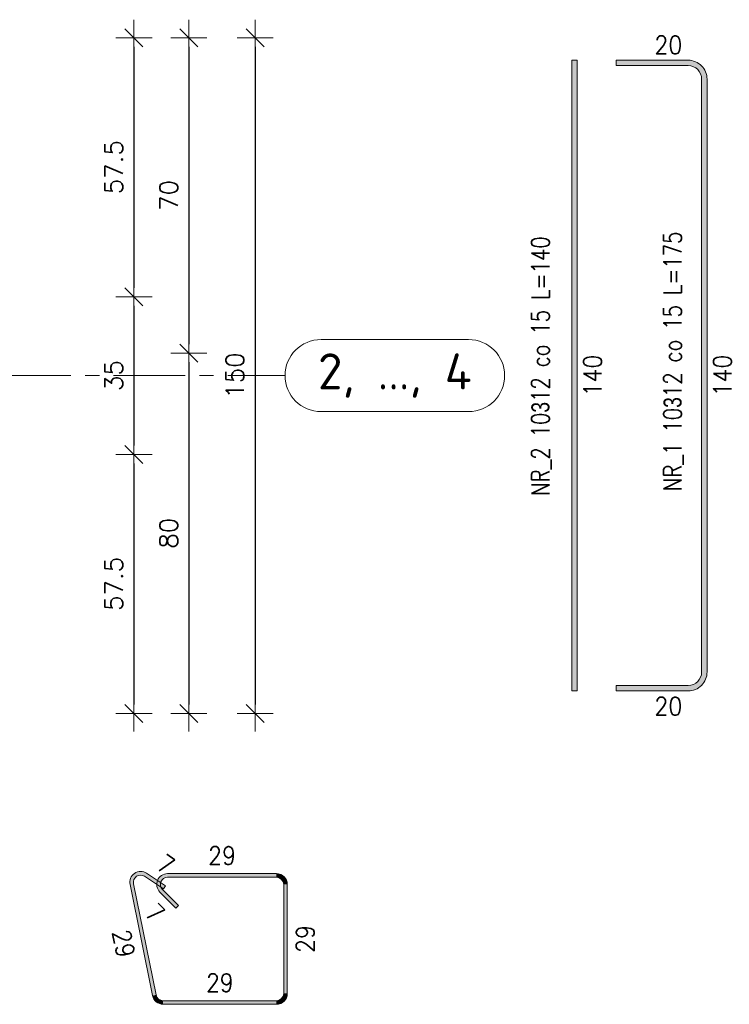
# Model space of a CAD drawing. Extents: x 252961 to 267695, y -113989 to -104075.
# Tile 2 of 12: x 256802 to 258379, y -112290 to -110104. Entities that reach past the tile are written whole.
import ezdxf

# ---------------------------------------------------------------- set-up
doc = ezdxf.new("R2010")
doc.units = 0
doc.header["$LTSCALE"] = 5
doc.header["$MEASUREMENT"] = 0
doc.linetypes.add('CENTER', pattern=[50.800000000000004, 31.75, -6.35, 6.35, -6.35])
for name, color, linetype, lineweight in [('AutoCAD_Structural_Detailing_pręt wyrzucony', 7, 'Continuous', 13), ('AutoCAD_Structural_Detailing_symbole graficzne', 7, 'Continuous', 13), ('PS_DIM', 4, 'Continuous', 13)]:
    doc.layers.add(name, color=color, linetype=linetype, lineweight=lineweight)
doc.styles.add('marta', font='simplex.shx', dxfattribs={"width": 0.8})
doc.styles.add('marta_B', font='isocpeur.ttf')
doc.styles.add('r-simplex', font='simplex.shx', dxfattribs={"width": 0.9})
doc.styles.add('styl2M', font='simplex.shx')
doc.dimstyles.new('RBCT DIM 20_M', dxfattribs={"dimtxt": 40, "dimasz": 20, "dimexe": 20, "dimexo": 150, "dimgap": 25, "dimtad": 1, "dimdec": 1, "dimlfac": 0.1, "dimzin": 9, "dimdsep": 46, "dimtxsty": 'styl2M', "dimblk": 'dimznak', "dimcen": 40, "dimse1": 1, "dimse2": 1, "dimclrd": 8, "dimclre": 8, "dimclrt": 4, "dimadec": 0, "dimazin": 0, "dimtfac": 1, "dimtdec": 1, "dimtix": 1, "dimtmove": 2, "dimatfit": 3, "dimldrblk": 'dimznak', "dimfxl": 5, "dimfxlon": 1, "dimarcsym": 0})

# ---------------------------------------------------------------- blocks, each defined once
blk = doc.blocks.new('dimznak')
at = {"color": 0}
for points in [[(0, 2), (0, -2)], [(-2, 0), (2, 0)]]:
    blk.add_lwpolyline(points, dxfattribs=at)
at = {"color": 3}
blk.add_lwpolyline([(1, 1), (-1, -1)], dxfattribs=at)
blk = doc.blocks.new('*D35')
at = {"layer": 'Defpoints', "color": 0, "transparency": 16777216}
for p in [(256688.1759544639, -110144.2235258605), (256113.1759544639, -110719.2235258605), (257056.238949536, -110719.2235258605)]:
    blk.add_point(p, dxfattribs=at)
at = {"layer": 'PS_DIM', "color": 8, "lineweight": -2, "transparency": 16777216}
blk.add_line((257056.238949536, -110164.2235258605), (257056.238949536, -110699.2235258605), dxfattribs=at)
at = {"layer": 'PS_DIM', "color": 8, "lineweight": -2, "transparency": 16777216, "xscale": 20, "yscale": 20, "zscale": 20}
for p, rotation in [((257056.238949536, -110144.2235258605), 90), ((257056.238949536, -110719.2235258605), 270)]:
    blk.add_blockref('dimznak', p, dxfattribs=dict(at, rotation=rotation))
at = {"layer": 'PS_DIM', "color": 4, "transparency": 16777216, "insert": (257011.2389495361, -110431.7235258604), "char_height": 40, "attachment_point": 5, "rotation": 90, "style": 'styl2M', "bg_fill": 3, "box_fill_scale": 1.25, "bg_fill_color": 256, "bg_fill_true_color": 13158600, "bg_fill_transparency": 0}
blk.add_mtext('57.5', dxfattribs=at)
blk = doc.blocks.new('*D36')
at = {"layer": 'Defpoints', "color": 0, "transparency": 16777216}
for p in [(256113.1759544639, -110719.2235258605), (256113.1759544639, -111069.2235258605), (257056.238949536, -111069.2235258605)]:
    blk.add_point(p, dxfattribs=at)
at = {"layer": 'PS_DIM', "color": 8, "lineweight": -2, "transparency": 16777216}
blk.add_line((257056.238949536, -110739.2235258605), (257056.238949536, -111049.2235258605), dxfattribs=at)
at = {"layer": 'PS_DIM', "color": 8, "lineweight": -2, "transparency": 16777216, "xscale": 20, "yscale": 20, "zscale": 20}
for p, rotation in [((257056.238949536, -110719.2235258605), 90), ((257056.238949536, -111069.2235258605), 270)]:
    blk.add_blockref('dimznak', p, dxfattribs=dict(at, rotation=rotation))
at = {"layer": 'PS_DIM', "color": 4, "transparency": 16777216, "insert": (257011.2389495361, -110894.2235258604), "char_height": 40, "attachment_point": 5, "rotation": 90, "style": 'styl2M', "bg_fill": 3, "box_fill_scale": 1.25, "bg_fill_color": 256, "bg_fill_true_color": 13158600, "bg_fill_transparency": 0}
blk.add_mtext('35', dxfattribs=at)
blk = doc.blocks.new('*D37')
at = {"layer": 'Defpoints', "color": 0, "transparency": 16777216}
for p in [(256113.1759544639, -111069.2235258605), (256688.1759544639, -111644.2235258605), (257056.238949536, -111644.2235258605)]:
    blk.add_point(p, dxfattribs=at)
at = {"layer": 'PS_DIM', "color": 8, "lineweight": -2, "transparency": 16777216}
blk.add_line((257056.238949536, -111089.2235258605), (257056.238949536, -111624.2235258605), dxfattribs=at)
at = {"layer": 'PS_DIM', "color": 8, "lineweight": -2, "transparency": 16777216, "xscale": 20, "yscale": 20, "zscale": 20}
for p, rotation in [((257056.238949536, -111069.2235258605), 90), ((257056.238949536, -111644.2235258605), 270)]:
    blk.add_blockref('dimznak', p, dxfattribs=dict(at, rotation=rotation))
at = {"layer": 'PS_DIM', "color": 4, "transparency": 16777216, "insert": (257011.2389495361, -111356.7235258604), "char_height": 40, "attachment_point": 5, "rotation": 90, "style": 'styl2M', "bg_fill": 3, "box_fill_scale": 1.25, "bg_fill_color": 256, "bg_fill_true_color": 13158600, "bg_fill_transparency": 0}
blk.add_mtext('57.5', dxfattribs=at)
blk = doc.blocks.new('*D38')
at = {"layer": 'Defpoints', "color": 0, "transparency": 16777216}
for p in [(256688.1759544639, -110144.2235258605), (256688.1759544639, -110844.2235258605), (257178.3976952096, -110844.2235258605)]:
    blk.add_point(p, dxfattribs=at)
at = {"layer": 'PS_DIM', "color": 8, "lineweight": -2, "transparency": 16777216}
blk.add_line((257178.3976952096, -110164.2235258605), (257178.3976952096, -110824.2235258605), dxfattribs=at)
at = {"layer": 'PS_DIM', "color": 8, "lineweight": -2, "transparency": 16777216, "xscale": 20, "yscale": 20, "zscale": 20}
for p, rotation in [((257178.3976952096, -110144.2235258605), 90), ((257178.3976952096, -110844.2235258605), 270)]:
    blk.add_blockref('dimznak', p, dxfattribs=dict(at, rotation=rotation))
at = {"layer": 'PS_DIM', "color": 4, "transparency": 16777216, "insert": (257133.3976952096, -110494.2235258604), "char_height": 40, "attachment_point": 5, "rotation": 90, "style": 'styl2M', "bg_fill": 3, "box_fill_scale": 1.25, "bg_fill_color": 256, "bg_fill_true_color": 13158600, "bg_fill_transparency": 0}
blk.add_mtext('70', dxfattribs=at)
blk = doc.blocks.new('*D39')
at = {"layer": 'Defpoints', "color": 0, "transparency": 16777216}
for p in [(256688.1759544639, -110844.2235258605), (256688.1759544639, -111644.2235258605), (257178.3976952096, -111644.2235258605)]:
    blk.add_point(p, dxfattribs=at)
at = {"layer": 'PS_DIM', "color": 8, "lineweight": -2, "transparency": 16777216}
blk.add_line((257178.3976952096, -110864.2235258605), (257178.3976952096, -111624.2235258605), dxfattribs=at)
at = {"layer": 'PS_DIM', "color": 8, "lineweight": -2, "transparency": 16777216, "xscale": 20, "yscale": 20, "zscale": 20}
for p, rotation in [((257178.3976952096, -110844.2235258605), 90), ((257178.3976952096, -111644.2235258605), 270)]:
    blk.add_blockref('dimznak', p, dxfattribs=dict(at, rotation=rotation))
at = {"layer": 'PS_DIM', "color": 4, "transparency": 16777216, "insert": (257133.3976952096, -111244.2235258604), "char_height": 40, "attachment_point": 5, "rotation": 90, "style": 'styl2M', "bg_fill": 3, "box_fill_scale": 1.25, "bg_fill_color": 256, "bg_fill_true_color": 13158600, "bg_fill_transparency": 0}
blk.add_mtext('80', dxfattribs=at)
blk = doc.blocks.new('*D40')
at = {"layer": 'Defpoints', "color": 0, "transparency": 16777216}
for p in [(256688.1759544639, -110144.2235258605), (256688.1759544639, -111644.2235258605), (257325.3832084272, -111644.2235258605)]:
    blk.add_point(p, dxfattribs=at)
at = {"layer": 'PS_DIM', "color": 8, "lineweight": -2, "transparency": 16777216}
blk.add_line((257325.3832084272, -110164.2235258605), (257325.3832084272, -111624.2235258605), dxfattribs=at)
at = {"layer": 'PS_DIM', "color": 8, "lineweight": -2, "transparency": 16777216, "xscale": 20, "yscale": 20, "zscale": 20}
for p, rotation in [((257325.3832084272, -110144.2235258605), 90), ((257325.3832084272, -111644.2235258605), 270)]:
    blk.add_blockref('dimznak', p, dxfattribs=dict(at, rotation=rotation))
at = {"layer": 'PS_DIM', "color": 4, "transparency": 16777216, "insert": (257280.3832084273, -110894.2235258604), "char_height": 40, "attachment_point": 5, "rotation": 90, "style": 'styl2M', "bg_fill": 3, "box_fill_scale": 1.25, "bg_fill_color": 256, "bg_fill_true_color": 13158600, "bg_fill_transparency": 0}
blk.add_mtext('150', dxfattribs=at)

msp = doc.modelspace()

# ---------------------------------------------------------------- hatches: boundary and pattern name
at = {"layer": 'AutoCAD_Structural_Detailing_pręt wyrzucony'}
for points in [[(258029.1797868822, -110194.2235258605), (258041.1797868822, -110194.2235258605), (258041.1797868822, -111594.2235258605), (258029.1797868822, -111594.2235258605)], [(258127.4761980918, -110206.2235258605), (258127.4761980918, -110194.2235258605), (258287.4761980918, -110194.2235258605), (258287.4761980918, -110206.2235258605)], [(258317.4761980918, -110236.2235258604), (258329.4761980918, -110236.2235258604), (258329.4761980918, -111552.2235258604), (258317.4761980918, -111552.2235258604)], [(258287.4761980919, -111582.2235258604), (258287.4761980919, -111594.2235258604), (258127.4761980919, -111594.2235258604), (258127.4761980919, -111582.2235258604)], [(257079.7852885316, -112005.7453619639), (257084.2055388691, -111999.0774247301), (257125.8801465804, -112026.7039893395), (257121.4598962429, -112033.3719265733)], [(257130.8273145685, -112007.9090873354), (257130.8273145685, -111999.9090873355), (257372.8273145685, -111999.9090873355), (257372.8273145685, -112007.9090873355)], [(257105.2982050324, -112269.0877966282), (257097.4576724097, -112270.6771512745), (257047.4231899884, -112023.8493003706), (257055.2637226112, -112022.2599457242)], [(257154.8689451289, -112070.5781348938), (257149.2120908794, -112076.2349891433), (257113.8567518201, -112040.8796500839), (257119.5136060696, -112035.2227958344)], [(257388.8273145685, -112023.9090873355), (257396.8273145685, -112023.9090873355), (257396.8273145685, -112265.9090873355), (257388.8273145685, -112265.9090873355)], [(257372.8273145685, -112281.9090873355), (257372.8273145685, -112289.9090873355), (257120.9792702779, -112289.9090873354), (257120.9792702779, -112281.9090873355)]]:
    msp.add_hatch(color=6, dxfattribs=at).paths.add_polyline_path(points, flags=0)
h = msp.add_hatch(color=6, dxfattribs=at)
edge = h.paths.add_edge_path(flags=0)
edge.add_line((258329.4761980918, -110236.2235258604), (258317.4761980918, -110236.2235258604))
edge.add_arc((258287.4761980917, -110236.2235258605), 30.0000000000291, -5.558422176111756e-11, 89.99999999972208)
edge.add_line((258287.4761980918, -110206.2235258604), (258287.4761980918, -110194.2235258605))
edge.add_arc((258287.4761980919, -110236.2235258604), 41.99999999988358, 359.9999999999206, 450.0000000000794, ccw=False)
h = msp.add_hatch(color=6, dxfattribs=at)
edge = h.paths.add_edge_path(flags=0)
edge.add_line((258287.4761980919, -111594.2235258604), (258287.4761980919, -111582.2235258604))
edge.add_arc((258287.4761980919, -111552.2235258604), 29.99999999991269, -89.99999999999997, 2.544443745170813e-14)
edge.add_line((258317.4761980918, -111552.2235258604), (258329.4761980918, -111552.2235258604))
edge.add_arc((258287.4761980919, -111552.2235258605), 41.99999999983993, 269.9999999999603, 360.0000000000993, ccw=False)
h = msp.add_hatch(color=6, dxfattribs=at)
edge = h.paths.add_edge_path(flags=0)
edge.add_line((257084.2055388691, -111999.0774247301), (257079.7852885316, -112005.7453619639))
edge.add_arc((257070.9447878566, -112019.0812364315), 16.00000000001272, 56.4591559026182, 191.459155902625)
edge.add_line((257055.2637226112, -112022.2599457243), (257047.4231899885, -112023.8493003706))
edge.add_arc((257070.9447878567, -112019.0812364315), 23.9999999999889, 416.45915590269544, 551.4591559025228, ccw=False)
h = msp.add_hatch(color=6, dxfattribs=at)
edge = h.paths.add_edge_path(flags=0)
edge.add_line((257130.8273145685, -111999.9090873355), (257130.8273145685, -112007.9090873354))
edge.add_arc((257130.8273145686, -112023.9090873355), 16.0000000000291, 90.00000000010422, 224.9999999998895)
edge.add_line((257119.5136060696, -112035.2227958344), (257113.8567518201, -112040.8796500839))
edge.add_arc((257130.8273145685, -112023.9090873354), 23.9999999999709, 450, 585.0000000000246, ccw=False)
h = msp.add_hatch(color=6, dxfattribs=at)
edge = h.paths.add_edge_path(flags=0)
edge.add_line((257396.8273145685, -112023.9090873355), (257388.8273145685, -112023.9090873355))
edge.add_arc((257372.8273145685, -112023.9090873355), 16, 0, 90)
edge.add_line((257372.8273145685, -112007.9090873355), (257372.8273145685, -111999.9090873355))
edge.add_arc((257372.8273145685, -112023.9090873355), 24.0000000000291, 360.00000000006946, 449.99999999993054, ccw=False)
h = msp.add_hatch(color=6, dxfattribs=at)
edge = h.paths.add_edge_path(flags=0)
edge.add_line((257097.4576724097, -112270.6771512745), (257105.2982050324, -112269.0877966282))
edge.add_arc((257120.9792702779, -112265.9090873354), 16.00000000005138, -168.5408440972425, -90.00000000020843)
edge.add_line((257120.9792702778, -112281.9090873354), (257120.9792702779, -112289.9090873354))
edge.add_arc((257120.9792702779, -112265.9090873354), 23.99999999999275, 191.4591559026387, 270, ccw=False)
h = msp.add_hatch(color=6, dxfattribs=at)
edge = h.paths.add_edge_path(flags=0)
edge.add_line((257372.8273145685, -112289.9090873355), (257372.8273145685, -112281.9090873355))
edge.add_arc((257372.8273145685, -112265.9090873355), 16.00000000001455, -89.99999999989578, 0)
edge.add_line((257388.8273145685, -112265.9090873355), (257396.8273145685, -112265.9090873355))
edge.add_arc((257372.8273145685, -112265.9090873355), 24.00000000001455, 270, 359.99999999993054, ccw=False)

# ---------------------------------------------------------------- linework, layer by layer
at = {"layer": 'AutoCAD_Structural_Detailing_pręt wyrzucony', "color": 6}
for p, q in [((258029.1797868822, -110194.2235258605), (258029.1797868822, -111594.2235258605)), ((258041.1797868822, -110194.2235258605), (258029.1797868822, -110194.2235258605)), ((258041.1797868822, -110194.2235258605), (258041.1797868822, -111594.2235258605)), ((258127.4761980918, -110194.2235258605), (258287.4761980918, -110194.2235258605)), ((258127.4761980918, -110194.2235258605), (258127.4761980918, -110206.2235258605)), ((258127.4761980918, -110206.2235258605), (258287.4761980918, -110206.2235258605)), ((258317.4761980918, -110236.2235258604), (258317.4761980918, -111552.2235258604)), ((258329.4761980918, -110236.2235258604), (258329.4761980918, -111552.2235258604)), ((258041.1797868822, -111594.2235258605), (258029.1797868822, -111594.2235258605)), ((258287.4761980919, -111582.2235258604), (258127.4761980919, -111582.2235258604)), ((258127.4761980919, -111594.2235258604), (258127.4761980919, -111582.2235258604)), ((258287.4761980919, -111594.2235258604), (258127.4761980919, -111594.2235258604)), ((257079.7852885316, -112005.7453619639), (257121.4598962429, -112033.3719265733)), ((257084.2055388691, -111999.0774247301), (257125.8801465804, -112026.7039893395)), ((257130.8273145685, -111999.9090873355), (257372.8273145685, -111999.9090873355)), ((257130.8273145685, -112007.9090873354), (257372.8273145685, -112007.9090873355)), ((257097.4576724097, -112270.6771512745), (257047.4231899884, -112023.8493003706)), ((257105.2982050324, -112269.0877966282), (257055.2637226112, -112022.2599457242)), ((257154.8689451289, -112070.5781348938), (257119.5136060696, -112035.2227958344)), ((257125.8801465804, -112026.7039893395), (257121.4598962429, -112033.3719265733)), ((257388.8273145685, -112023.9090873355), (257388.8273145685, -112265.9090873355)), ((257396.8273145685, -112023.9090873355), (257396.8273145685, -112265.9090873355)), ((257149.2120908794, -112076.2349891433), (257113.8567518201, -112040.8796500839)), ((257149.2120908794, -112076.2349891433), (257154.8689451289, -112070.5781348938)), ((257372.8273145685, -112281.9090873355), (257120.9792702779, -112281.9090873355)), ((257372.8273145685, -112289.9090873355), (257120.9792702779, -112289.9090873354))]:
    msp.add_line(p, q, dxfattribs=at)
for centre, radius, start, end in [((258287.4761980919, -110236.2235258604), 41.99999999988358, 359.9999999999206, 90.0000000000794), ((258287.4761980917, -110236.2235258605), 30.0000000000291, 359.9999999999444, 89.99999999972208), ((258287.4761980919, -111552.2235258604), 29.99999999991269, 270, 2.544443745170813e-14), ((258287.4761980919, -111552.2235258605), 41.99999999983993, 269.9999999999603, 9.928419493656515e-11), ((257070.9447878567, -112019.0812364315), 23.9999999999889, 56.45915590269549, 191.4591559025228), ((257070.9447878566, -112019.0812364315), 16.00000000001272, 56.4591559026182, 191.459155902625), ((257130.8273145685, -112023.9090873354), 23.9999999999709, 89.99999999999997, 225.0000000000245), ((257130.8273145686, -112023.9090873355), 16.0000000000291, 90.00000000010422, 224.9999999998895), ((257372.8273145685, -112023.9090873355), 24.0000000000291, 6.948027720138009e-11, 89.99999999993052), ((257372.8273145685, -112023.9090873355), 16, 0, 90), ((257120.9792702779, -112265.9090873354), 23.99999999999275, 191.4591559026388, 270), ((257120.9792702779, -112265.9090873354), 16.00000000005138, 191.4591559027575, 269.9999999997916), ((257372.8273145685, -112265.9090873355), 16.00000000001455, 270.0000000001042, 0), ((257372.8273145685, -112265.9090873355), 24.00000000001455, 270, 359.9999999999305)]:
    msp.add_arc(centre, radius, start, end, dxfattribs=at)
at = {"layer": 'AutoCAD_Structural_Detailing_symbole graficzne', "color": 1, "linetype": 'Continuous', "lineweight": 18}
for p, q in [((257471.7907669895, -110814.2235258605), (257799.7907669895, -110814.2235258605)), ((257471.7907669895, -110974.2235258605), (257799.7907669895, -110974.2235258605))]:
    msp.add_line(p, q, dxfattribs=at)
for centre, start, end in [((257471.7907669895, -110894.2235258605), 90, 270), ((257799.7907669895, -110894.2235258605), 270, 90)]:
    msp.add_arc(centre, 80, start, end, dxfattribs=at)

# ---------------------------------------------------------------- texts
at = {"layer": 'AutoCAD_Structural_Detailing_pręt wyrzucony', "color": 4, "char_height": 40, "attachment_point": 5, "style": 'r-simplex'}
for insert in [(258243.4761980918, -110160.2235258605), (258243.4761980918, -111628.2235258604)]:
    msp.add_mtext('20', dxfattribs=dict(at, insert=insert))
at = {"layer": 'AutoCAD_Structural_Detailing_pręt wyrzucony', "color": 3, "char_height": 40, "attachment_point": 5}
for s, insert, rotation, style in [('NR_2 10\\Fdiam;3\\Fsimplex.shx;12 co 15 L=140 ', (257961.0974519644, -110873.4462766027), 90, 'marta'), ('NR_1 10\\Fdiam;3\\Fsimplex.shx;12 co 15 L=175 ', (258254.7327075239, -110862.7750109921), 90, 'marta'), ('7', (257127.1440944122, -111979.5510208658), 326.4591559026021, 'r-simplex'), ('7', (257103.2501501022, -112086.841590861), 314.9999999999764, 'r-simplex'), ('29', (257033.2377680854, -112155.2099990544), 281.4591559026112, 'r-simplex'), ('29', (257436.8273145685, -112144.9090873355), 89.99999999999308, 'r-simplex')]:
    msp.add_mtext(s, dxfattribs=dict(at, insert=insert, rotation=rotation, style=style))
at = {"layer": 'AutoCAD_Structural_Detailing_pręt wyrzucony', "color": 4, "char_height": 40, "attachment_point": 5, "rotation": 90, "style": 'r-simplex'}
for insert in [(258075.1797868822, -110894.2235258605), (258363.4761980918, -110894.2235258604)]:
    msp.add_mtext('140', dxfattribs=dict(at, insert=insert))
at = {"layer": 'AutoCAD_Structural_Detailing_pręt wyrzucony', "color": 3, "char_height": 40, "attachment_point": 5, "style": 'r-simplex'}
for insert in [(257251.8273145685, -111959.9090873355), (257246.9032924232, -112241.9090873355)]:
    msp.add_mtext('29', dxfattribs=dict(at, insert=insert))
at = {"layer": 'AutoCAD_Structural_Detailing_symbole graficzne', "color": 2, "insert": (257635.7907669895, -110894.2235258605), "char_height": 80, "attachment_point": 5, "style": 'marta_B'}
msp.add_mtext('2, ..., 4', dxfattribs=at)

# ---------------------------------------------------------------- dimensions: what is measured, and where the dimension line sits
at = {"layer": 'PS_DIM'}
dim = msp.add_linear_dim(base=(257056.238949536, -110719.2235258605), p1=(256688.1759544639, -110144.2235258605), p2=(256113.1759544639, -110719.2235258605), angle=90, dimstyle='RBCT DIM 20_M', override={"dimtfill": 1}, dxfattribs=at)
dim.commit()
dim.dimension.update_dxf_attribs({"geometry": '*D35', "text_midpoint": (257011.2389495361, -110431.7235258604)})

# ---------------------------------------------------------------- next in the draw order: dimensions: what is measured, and where the dimension line sits
dim = msp.add_linear_dim(base=(257056.238949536, -111069.2235258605), p1=(256113.1759544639, -110719.2235258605), p2=(256113.1759544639, -111069.2235258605), angle=90, dimstyle='RBCT DIM 20_M', override={"dimtfill": 1}, dxfattribs=at)
dim.commit()
dim.dimension.update_dxf_attribs({"geometry": '*D36', "text_midpoint": (257011.2389495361, -110894.2235258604)})

# ---------------------------------------------------------------- next in the draw order: dimensions: what is measured, and where the dimension line sits
for base, p1, p2, picture, middle in [((257178.3976952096, -110844.2235258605), (256688.1759544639, -110144.2235258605), (256688.1759544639, -110844.2235258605), '*D38', (257133.3976952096, -110494.2235258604)), ((257056.238949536, -111644.2235258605), (256113.1759544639, -111069.2235258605), (256688.1759544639, -111644.2235258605), '*D37', (257011.2389495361, -111356.7235258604))]:
    dim = msp.add_linear_dim(base=base, p1=p1, p2=p2, angle=90, dimstyle='RBCT DIM 20_M', override={"dimtfill": 1}, dxfattribs=at)
    dim.commit()
    dim.dimension.update_dxf_attribs({"geometry": picture, "text_midpoint": middle})

# ---------------------------------------------------------------- next in the draw order: dimensions: what is measured, and where the dimension line sits
dim = msp.add_linear_dim(base=(257178.3976952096, -111644.2235258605), p1=(256688.1759544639, -110844.2235258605), p2=(256688.1759544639, -111644.2235258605), angle=90, dimstyle='RBCT DIM 20_M', override={"dimtfill": 1}, dxfattribs=at)
dim.commit()
dim.dimension.update_dxf_attribs({"geometry": '*D39', "text_midpoint": (257133.3976952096, -111244.2235258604)})

# ---------------------------------------------------------------- next in the draw order: dimensions: what is measured, and where the dimension line sits
dim = msp.add_linear_dim(base=(257325.3832084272, -111644.2235258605), p1=(256688.1759544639, -110144.2235258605), p2=(256688.1759544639, -111644.2235258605), angle=90, dimstyle='RBCT DIM 20_M', override={"dimtfill": 1}, dxfattribs=at)
dim.commit()
dim.dimension.update_dxf_attribs({"geometry": '*D40', "text_midpoint": (257280.3832084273, -110894.2235258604)})

# ---------------------------------------------------------------- next in the draw order: linework, layer by layer
at = {"layer": 'AutoCAD_Structural_Detailing_symbole graficzne', "color": 5, "linetype": 'CENTER'}
msp.add_line((254978.9891738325, -110894.2235258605), (257391.7907669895, -110894.2235258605), dxfattribs=at)

doc.saveas('drawing.dxf')
